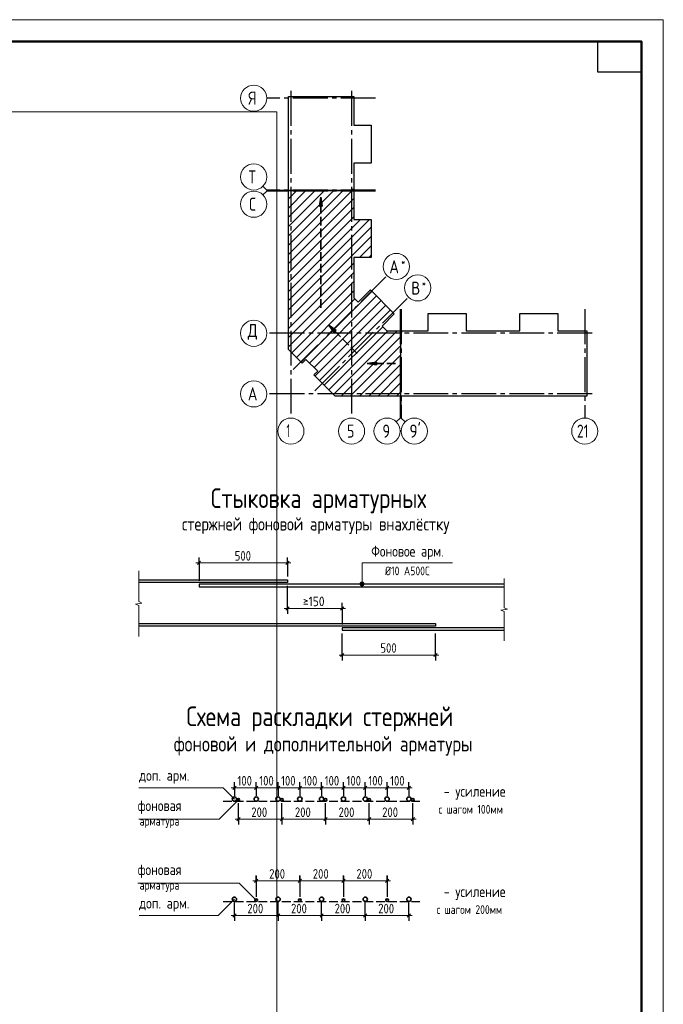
# Model space of a CAD drawing. Header units: millimetres. Extents: x 0 to 43617, y 0 to 59400.
# Tile 41 of 41: x 27244 to 42000, y 36830 to 59400. Entities that reach past the tile are written whole.
import ezdxf

# ---------------------------------------------------------------- set-up
doc = ezdxf.new("R2010")
doc.units = ezdxf.units.MM
doc.linetypes.add('______2', pattern=[270, 200, -70])
doc.linetypes.add('______5', pattern=[1100, 800, -100, 100, -100])
for name, color, linetype, lineweight in [('Standard', 7, 'Continuous', 25), ('Оси', 40, '______5', 18), ('Примечания', 7, 'Continuous', 25)]:
    doc.layers.add(name, color=color, linetype=linetype, lineweight=lineweight)
doc.styles.add('GOST 2.304-81', font='txt')
doc.styles.add('ISOCPEUR', font='txt')

msp = doc.modelspace()

# ---------------------------------------------------------------- hatches: boundary and pattern name
at = {"layer": 'Примечания', "linetype": 'Continuous', "lineweight": 35, "transparency": 33554687}
for points in [[(34178, 55124), (34148, 55334), (34118, 55124)], [(34499, 52274), (34329, 52401), (34456, 52231)], [(35423, 51547), (35213, 51517), (35423, 51487)]]:
    msp.add_hatch(color=7, dxfattribs=at).paths.add_polyline_path(points)
at = {"layer": 'Примечания', "linetype": 'Continuous', "lineweight": 13, "transparency": 33554687}
for points in [[(35053, 46485), (35131, 46485), (35115, 46502)], [(35053, 46485), (35115, 46502), (35070, 46502)], [(35070, 46502), (35115, 46502), (35092, 46508)], [(35047, 46463), (35137, 46463), (35131, 46485)], [(35047, 46463), (35131, 46485), (35053, 46485)], [(35053, 46440), (35137, 46463), (35047, 46463)], [(35053, 46440), (35131, 46440), (35137, 46463)], [(35070, 46424), (35131, 46440), (35053, 46440)], [(35070, 46424), (35115, 46424), (35131, 46440)], [(35115, 46424), (35070, 46424), (35092, 46418)]]:
    msp.add_hatch(color=7, dxfattribs=at).paths.add_polyline_path(points)

# ---------------------------------------------------------------- linework, layer by layer
at = {"layer": 'Standard', "color": 7, "linetype": 'Continuous', "lineweight": 13, "transparency": 33554687}
for p, q in [((32909, 55496), (32821, 55584)), ((32909, 55471), (32821, 55383)), ((32909, 55496), (33409, 55496)), ((32909, 55471), (33409, 55471)), ((35967, 50269), (35967, 50769)), ((35992, 50269), (35992, 50769)), ((35967, 50269), (35879, 50181)), ((35992, 50269), (36080, 50181))]:
    msp.add_line(p, q, dxfattribs=at)
at = {"layer": 'Standard', "color": 7, "linetype": 'Continuous', "lineweight": 35, "transparency": 33554687}
for p, q in [((33409, 54233), (34657, 55481)), ((33409, 54658), (34232, 55481)), ((33409, 55082), (33808, 55481)), ((33409, 54021), (34869, 55481)), ((33409, 54445), (34445, 55481)), ((33409, 54870), (34020, 55481)), ((33409, 55294), (33596, 55481)), ((33409, 53809), (34905, 55305)), ((33409, 53597), (34905, 55093)), ((33409, 53385), (34905, 54881)), ((33409, 52961), (35266, 54818)), ((33409, 53173), (35054, 54818)), ((33409, 52748), (35302, 54641)), ((33409, 52536), (35302, 54429)), ((35035, 53950), (35302, 54217)), ((35247, 53950), (35302, 54005)), ((33409, 52324), (34905, 53820)), ((33409, 52112), (34905, 53608)), ((33409, 51900), (34905, 53396)), ((33485, 51763), (34905, 53184)), ((33697, 51551), (35318, 53173)), ((33888, 51530), (35424, 53067)), ((33591, 51657), (34931, 52998)), ((33994, 51424), (35530, 52961)), ((34015, 51233), (35636, 52855)), ((34121, 51127), (35743, 52748)), ((34227, 51021), (35568, 52362)), ((34333, 50915), (35683, 52265)), ((34439, 50809), (35895, 52265)), ((34612, 50769), (35977, 52134)), ((34824, 50769), (35977, 51922)), ((35036, 50769), (35977, 51710)), ((35248, 50769), (35977, 51498)), ((35460, 50769), (35977, 51286)), ((35672, 50769), (35977, 51074)), ((35884, 50769), (35977, 50862))]:
    msp.add_line(p, q, dxfattribs=at)
at = {"layer": 'Standard', "color": 7, "linetype": 'Continuous', "lineweight": 13, "transparency": 33554687}
msp.add_lwpolyline([(0, 0), (42000, 0), (42000, 59400), (0, 59400), (0, 0)], close=True, dxfattribs=at)
at = {"layer": 'Standard', "color": 7, "linetype": 'Continuous', "lineweight": 50, "transparency": 33554687}
msp.add_lwpolyline([(2000, 58900), (41500, 58900), (41500, 500), (2000, 500), (2000, 58900)], close=True, dxfattribs=at)
at = {"layer": 'Standard', "color": 7, "linetype": 'Continuous', "lineweight": 25, "transparency": 33554687}
msp.add_lwpolyline([(41500, 58900), (41500, 58200), (40500, 58200), (40500, 58900), (41500, 58900)], close=True, dxfattribs=at)
for points in [[(33409, 55486), (33409, 57643), (34905, 57643), (34905, 56982), (35302, 56982), (35302, 56114), (34905, 56114), (34905, 55486), (34887, 55486), (34887, 55506), (34872, 55506), (34872, 55486), (33409, 55486)], [(33409, 52026), (33409, 55481), (33547, 55481), (33547, 55461), (33562, 55461), (33562, 55481), (34905, 55481), (34905, 54818), (35302, 54818), (35302, 53950), (34905, 53950), (34905, 53024), (35003, 52926), (35284, 53207), (35833, 52658), (35552, 52377), (35664, 52265), (35977, 52265), (35977, 50769), (34479, 50769), (33991, 51257), (34076, 51342), (33808, 51610), (33723, 51525), (33409, 51839), (33409, 52026)], [(35982, 50769), (35982, 52232), (36002, 52232), (36002, 52247), (35982, 52247), (35982, 52265), (36610, 52265), (36610, 52662), (37478, 52662), (37478, 52265), (38096, 52265), (38714, 52265), (38714, 52662), (39582, 52662), (39582, 52265), (40243, 52265), (40243, 50769), (38096, 50769), (35982, 50769)]]:
    msp.add_lwpolyline(points, dxfattribs=at)
at = {"layer": 'Standard', "color": 254, "linetype": 'Continuous', "lineweight": 13, "true_color": 0xc4c4ff, "transparency": 33554687}
msp.add_lwpolyline([(8374, 11080), (33142, 11080), (33142, 57288), (8374, 57288), (8374, 11080)], dxfattribs=at)
at = {"layer": 'Оси', "color": 8, "linetype": '______5', "lineweight": -3, "transparency": 33554687}
for p, q in [((35405, 57600), (32909, 57600)), ((33462, 57770), (33462, 50269)), ((34852, 57770), (34852, 50269)), ((35405, 55496), (32909, 55496)), ((35405, 55471), (32909, 55471)), ((33517, 51381), (35667, 53531)), ((34007, 50891), (36157, 53041)), ((35967, 52765), (35967, 50269)), ((35992, 52765), (35992, 50269)), ((40200, 52765), (40200, 50269)), ((40370, 52212), (32909, 52212)), ((40370, 52212), (32909, 52212)), ((40370, 50822), (32909, 50822))]:
    msp.add_line(p, q, dxfattribs=at)
at = {"layer": 'Оси', "color": 7, "linetype": 'Continuous', "lineweight": 13, "transparency": 33554687}
for centre in [(32609, 57600), (32609, 55796), (32609, 55171), (35879, 53743), (36369, 53253), (32609, 52212), (32609, 52212), (32609, 50822), (33462, 49969), (34852, 49969), (35667, 49969), (36292, 49969), (40200, 49969)]:
    msp.add_circle(centre, 300, dxfattribs=at)
at = {"layer": 'Примечания', "color": 7, "linetype": 'Continuous', "lineweight": 35, "transparency": 33554687}
for p, q in [((34148, 55334), (34118, 55124)), ((34148, 55334), (34148, 55334)), ((34148, 55334), (34148, 55334)), ((34148, 55334), (34148, 55334)), ((34178, 55124), (34148, 55334)), ((34118, 55124), (34178, 55124)), ((34148, 55124), (34148, 55109)), ((34329, 52401), (34329, 52401)), ((34329, 52401), (34329, 52401)), ((34329, 52401), (34329, 52401)), ((34329, 52401), (34456, 52231)), ((34499, 52274), (34329, 52401)), ((34456, 52231), (34499, 52274)), ((34478, 52252), (34488, 52242)), ((35423, 51547), (35213, 51517)), ((35213, 51517), (35213, 51517)), ((35213, 51517), (35213, 51517)), ((35213, 51517), (35213, 51517)), ((35213, 51517), (35423, 51487)), ((35423, 51487), (35423, 51547)), ((35423, 51517), (35438, 51517))]:
    msp.add_line(p, q, dxfattribs=at)
at = {"layer": 'Примечания', "color": 7, "linetype": '______2', "lineweight": 35, "transparency": 33554687}
for p, q in [((34148, 52794), (34148, 55334)), ((34980, 51750), (34329, 52401)), ((35863, 51517), (35213, 51517))]:
    msp.add_line(p, q, dxfattribs=at)
at = {"layer": 'Примечания', "color": 7, "linetype": 'Continuous', "lineweight": 13, "transparency": 33554687}
for p, q in [((31355, 46949), (31280, 46949)), ((31355, 46949), (33385, 46949)), ((33385, 46949), (33460, 46949)), ((29973, 46770), (29973, 46060)), ((35092, 46508), (35092, 46508)), ((38351, 46590), (38351, 45920)), ((35047, 46463), (35047, 46463)), ((35092, 46418), (35092, 46418)), ((35137, 46463), (35137, 46463)), ((29973, 46060), (30048, 46029)), ((30048, 46029), (29898, 45999)), ((29898, 45999), (29973, 45969)), ((29973, 45969), (29973, 45258)), ((33385, 45906), (33310, 45906)), ((33385, 45906), (34640, 45906)), ((34640, 45906), (34715, 45906)), ((38426, 45891), (38276, 45862)), ((38276, 45862), (38351, 45834)), ((38351, 45920), (38426, 45891)), ((38351, 45834), (38351, 45163)), ((29973, 45258), (29973, 45258)), ((38351, 45163), (38351, 45163)), ((34640, 44837), (34565, 44837)), ((34640, 44837), (36780, 44837)), ((36780, 44837), (36855, 44837)), ((32167, 41794), (32092, 41794)), ((32167, 41794), (32667, 41794)), ((32667, 41794), (33167, 41794)), ((33167, 41794), (33667, 41794)), ((33667, 41794), (34167, 41794)), ((34167, 41794), (34667, 41794)), ((34667, 41794), (35167, 41794)), ((35167, 41794), (35667, 41794)), ((35667, 41794), (36167, 41794)), ((36167, 41794), (36242, 41794)), ((32257, 41073), (32182, 41073)), ((32257, 41073), (33257, 41073)), ((33257, 41073), (34257, 41073)), ((34257, 41073), (35257, 41073)), ((35257, 41073), (36257, 41073)), ((36257, 41073), (36332, 41073)), ((32667, 39659), (32592, 39659)), ((32667, 39659), (33667, 39659)), ((33667, 39659), (34667, 39659)), ((34667, 39659), (35667, 39659)), ((35667, 39659), (35742, 39659)), ((32167, 38865), (32092, 38865)), ((32167, 38865), (33167, 38865)), ((33167, 38865), (34167, 38865)), ((34167, 38865), (35167, 38865)), ((35167, 38865), (36167, 38865)), ((36167, 38865), (36242, 38865))]:
    msp.add_line(p, q, dxfattribs=at)
at = {"layer": 'Примечания', "color": 7, "linetype": 'Continuous', "lineweight": 25, "transparency": 33554687}
for p, q in [((31317, 46911), (31392, 46986)), ((33347, 46911), (33422, 46986)), ((33347, 45868), (33422, 45943)), ((34602, 45868), (34677, 45943)), ((34602, 44799), (34677, 44874)), ((36742, 44799), (36817, 44874)), ((32130, 41756), (32205, 41831)), ((32630, 41756), (32705, 41831)), ((33130, 41756), (33205, 41831)), ((33630, 41756), (33705, 41831)), ((34130, 41756), (34205, 41831)), ((34630, 41756), (34705, 41831)), ((35130, 41756), (35205, 41831)), ((35630, 41756), (35705, 41831)), ((36130, 41756), (36205, 41831)), ((32220, 41036), (32295, 41111)), ((33220, 41036), (33295, 41111)), ((34220, 41036), (34295, 41111)), ((35220, 41036), (35295, 41111)), ((36220, 41036), (36295, 41111)), ((32630, 39622), (32705, 39697)), ((33630, 39622), (33705, 39697)), ((34630, 39622), (34705, 39697)), ((35630, 39622), (35705, 39697)), ((32130, 38827), (32205, 38902)), ((33130, 38827), (33205, 38902)), ((34130, 38827), (34205, 38902)), ((35130, 38827), (35205, 38902)), ((36130, 38827), (36205, 38902))]:
    msp.add_line(p, q, dxfattribs=at)
at = {"layer": 'Примечания', "color": 253, "linetype": 'Continuous', "lineweight": -3, "true_color": 0xa0a0a0, "transparency": 33554687}
for p, q in [((31355, 46949), (31355, 47074)), ((31355, 46949), (31355, 46824)), ((31355, 46949), (31355, 46538)), ((33385, 46949), (33385, 47074)), ((33385, 46949), (33385, 46824)), ((33385, 46949), (33385, 46633)), ((33385, 45906), (33385, 46423)), ((33385, 45906), (33385, 46031)), ((33385, 45906), (33385, 45781)), ((34640, 45906), (34640, 46031)), ((34640, 45906), (34640, 45781)), ((34640, 45906), (34640, 45538)), ((34640, 44837), (34640, 45328)), ((36780, 44837), (36780, 45328)), ((34640, 44837), (34640, 44962)), ((36780, 44837), (36780, 44962)), ((34640, 44837), (34640, 44712)), ((36780, 44837), (36780, 44712)), ((32167, 41794), (32167, 41919)), ((32167, 41794), (32167, 41669)), ((32167, 41794), (32167, 41611)), ((32667, 41794), (32667, 41919)), ((32667, 41794), (32667, 41669)), ((32667, 41794), (32667, 41611)), ((33167, 41794), (33167, 41919)), ((33167, 41794), (33167, 41669)), ((33167, 41794), (33167, 41611)), ((33667, 41794), (33667, 41919)), ((33667, 41794), (33667, 41669)), ((33667, 41794), (33667, 41611)), ((34167, 41794), (34167, 41919)), ((34167, 41794), (34167, 41669)), ((34167, 41794), (34167, 41611)), ((34667, 41794), (34667, 41919)), ((34667, 41794), (34667, 41669)), ((34667, 41794), (34667, 41611)), ((35167, 41794), (35167, 41919)), ((35167, 41794), (35167, 41669)), ((35167, 41794), (35167, 41611)), ((35667, 41794), (35667, 41919)), ((35667, 41794), (35667, 41669)), ((35667, 41794), (35667, 41611)), ((36167, 41794), (36167, 41919)), ((36167, 41794), (36167, 41669)), ((36167, 41794), (36167, 41611)), ((32257, 41073), (32257, 41441)), ((36257, 41073), (36257, 41441)), ((32257, 41073), (32257, 41198)), ((33257, 41073), (33257, 41198)), ((34257, 41073), (34257, 41198)), ((35257, 41073), (35257, 41198)), ((36257, 41073), (36257, 41198)), ((32257, 41073), (32257, 40948)), ((33257, 41073), (33257, 40948)), ((34257, 41073), (34257, 40948)), ((35257, 41073), (35257, 40948)), ((36257, 41073), (36257, 40948)), ((32667, 39659), (32667, 39784)), ((32667, 39778), (32667, 39317)), ((33667, 39659), (33667, 39784)), ((33667, 39778), (33667, 39317)), ((34667, 39659), (34667, 39784)), ((34667, 39778), (34667, 39317)), ((35667, 39659), (35667, 39784)), ((35667, 39778), (35667, 39317)), ((32667, 39659), (32667, 39534)), ((32667, 39659), (32667, 39292)), ((33667, 39659), (33667, 39534)), ((33667, 39659), (33667, 39292)), ((34667, 39659), (34667, 39534)), ((34667, 39659), (34667, 39292)), ((35667, 39659), (35667, 39534)), ((35667, 39659), (35667, 39292)), ((32167, 38865), (32167, 39162)), ((36167, 38865), (36167, 39162)), ((32167, 38865), (32167, 38990)), ((32167, 38865), (32167, 38740)), ((33167, 38865), (33167, 38990)), ((33167, 38865), (33167, 38740)), ((34167, 38865), (34167, 38990)), ((34167, 38865), (34167, 38740)), ((35167, 38865), (35167, 38990)), ((35167, 38865), (35167, 38740)), ((36167, 38865), (36167, 38990)), ((36167, 38865), (36167, 38740))]:
    msp.add_line(p, q, dxfattribs=at)
at = {"layer": 'Примечания', "color": 8, "linetype": '______2', "lineweight": -3, "true_color": 0x737373, "transparency": 33554687}
for p, q in [((31907, 41486), (36417, 41486)), ((31907, 39187), (36417, 39187))]:
    msp.add_line(p, q, dxfattribs=at)
at = {"layer": 'Примечания', "color": 7, "linetype": 'Continuous', "lineweight": 13, "transparency": 33554687}
for points in [[(35092, 46463), (35092, 46949), (37170, 46949)], [(29973, 41794), (31909, 41794), (32167, 41536)], [(32257, 41516), (31815, 41073), (29973, 41073)], [(32667, 39217), (32279, 39605), (29950, 39605)], [(32167, 39237), (31795, 38865), (29982, 38865)]]:
    msp.add_lwpolyline(points, dxfattribs=at)
at = {"layer": 'Примечания', "color": 7, "linetype": 'Continuous', "lineweight": 25, "transparency": 33554687}
for points in [[(29973, 46558), (33385, 46558), (33385, 46498), (29973, 46498)], [(38351, 46463), (31355, 46463), (31355, 46403), (38351, 46403)], [(29973, 45558), (36780, 45558), (36780, 45498), (29973, 45498)], [(38351, 45463), (34640, 45463), (34640, 45403), (38351, 45403)]]:
    msp.add_lwpolyline(points, dxfattribs=at)
at = {"layer": 'Примечания', "color": 253, "linetype": 'Continuous', "lineweight": -3, "true_color": 0xa0a0a0, "transparency": 33554687}
for points in [[(33257, 41073), (33257, 41090), (33257, 41090), (33257, 41090), (33257, 41090), (33257, 41090), (33257, 41090), (33257, 41441)], [(34257, 41073), (34257, 41090), (34257, 41090), (34257, 41090), (34257, 41090), (34257, 41441)], [(35257, 41073), (35257, 41090), (35257, 41090), (35257, 41441)], [(33167, 38865), (33167, 38882), (33167, 38882), (33167, 38882), (33167, 38882), (33167, 38882), (33167, 38882), (33167, 39162)], [(34167, 38865), (34167, 38882), (34167, 38882), (34167, 38882), (34167, 38882), (34167, 39162)], [(35167, 38865), (35167, 38882), (35167, 38882), (35167, 39162)]]:
    msp.add_lwpolyline(points, dxfattribs=at)
at = {"layer": 'Примечания', "color": 7, "linetype": 'Continuous', "lineweight": 13, "transparency": 33554687}
msp.add_circle((35092, 46463), 45, dxfattribs=at)
at = {"layer": 'Примечания', "color": 7, "linetype": 'Continuous', "lineweight": 35, "transparency": 33554687}
for centre, radius in [((32167, 41536), 50), ((32257, 41516), 30), ((32667, 41536), 50), ((33167, 41536), 50), ((33257, 41516), 30), ((33667, 41536), 50), ((34167, 41536), 50), ((34257, 41516), 30), ((34667, 41536), 50), ((35167, 41536), 50), ((35257, 41516), 30), ((35667, 41536), 50), ((36167, 41536), 50), ((36257, 41516), 30), ((32167, 39237), 50), ((33167, 39237), 50), ((34167, 39237), 50), ((35167, 39237), 50), ((36167, 39237), 50), ((32667, 39217), 30), ((33667, 39217), 30), ((34667, 39217), 30), ((35667, 39217), 30)]:
    msp.add_circle(centre, radius, dxfattribs=at)

# ---------------------------------------------------------------- texts
at = {"layer": 'Standard', "color": 7, "linetype": 'Continuous', "lineweight": 25, "transparency": 33554687, "insert": (40020, 49819), "char_height": 300, "width": 472.29, "attachment_point": 7, "style": 'ISOCPEUR'}
msp.add_mtext('\\W0.75;21', dxfattribs=at)
at = {"layer": 'Оси', "color": 7, "linetype": 'Continuous', "lineweight": 25, "transparency": 33554687, "attachment_point": 7, "style": 'ISOCPEUR'}
for s, insert, char_height, width in [('\\W0.80;Я', (32489, 57450), 300, 359.84), ('\\W0.80;Т', (32489, 55646), 300, 359.84), ('\\W0.78;С', (32504, 55021), 300, 326.41), ('\\W0.80;*', (35988, 53761), 180, 215.89), ('\\W0.82;А', (35718, 53586), 300, 392.65), ('\\W0.80;В', (36223, 53096), 300, 359.83), ('\\W0.80;*', (36463, 53271), 180, 215.89), ('\\W0.82;Д', (32474, 52062), 300, 392.64), ('\\W0.82;А', (32474, 50672), 300, 392.64), ('\\W0.56;1', (33362, 49829), 300, 233.32), ('\\W0.78;5', (34747, 49819), 300, 326.41), ('\\W0.78;9', (35562, 49819), 300, 326.41), ("\\W0.84;9'", (36180, 49819), 300, 440.64)]:
    msp.add_mtext(s, dxfattribs=dict(at, insert=insert, char_height=char_height, width=width))
at = {"layer": 'Примечания', "color": 7, "linetype": 'Continuous', "lineweight": 50, "transparency": 33554687, "attachment_point": 7, "style": 'GOST 2.304-81'}
for s, insert, char_height, width in [('Стыковка\\~арматурных', (31627, 48084), 450, 5309.45), ('стержней\\~фоновой\\~арматуры\\~внахлёстку', (30963, 47609), 300, 6502.98), ('Схема\\~раскладки\\~стержней', (31065, 43084), 450, 6428.76), ('фоновой\\~и\\~дополнительной\\~арматуры', (30776, 42530), 350, 6865.69)]:
    msp.add_mtext(s, dxfattribs=dict(at, insert=insert, char_height=char_height, width=width))
at = {"layer": 'Примечания', "color": 7, "linetype": 'Continuous', "lineweight": 25, "transparency": 33554687, "attachment_point": 7}
for s, insert, char_height, width, style in [('500', (32174, 46999), 220, 516.39, 'GOST 2.304-81'), ('Фоновое\\~арм.', (35303, 47024), 250, 1812.6, 'GOST 2.304-81'), ('Ø10\\~А500С', (35620, 46664), 200, 1153.95, 'GOST 2.304-81'), ('\\W0.87;≥150', (33737, 45956), 220, 666.9, 'ISOCPEUR'), ('500', (35514, 44887), 220, 516.4, 'GOST 2.304-81'), ('доп.\\~арм.', (29982, 41885), 250, 1208.65, 'GOST 2.304-81'), ('100', (32237, 41844), 220, 485.09, 'GOST 2.304-81'), ('100', (32737, 41844), 220, 485.09, 'GOST 2.304-81'), ('100', (33237, 41844), 220, 485.09, 'GOST 2.304-81'), ('100', (33737, 41844), 220, 485.09, 'GOST 2.304-81'), ('100', (34237, 41844), 220, 485.09, 'GOST 2.304-81'), ('100', (34737, 41844), 220, 485.09, 'GOST 2.304-81'), ('100', (35237, 41844), 220, 485.09, 'GOST 2.304-81'), ('100', (35737, 41844), 220, 485.09, 'GOST 2.304-81'), ('-\\~усиление', (36967, 41520), 250, 1510.8, 'GOST 2.304-81'), ('фоновая', (29950, 41193), 250, 1173.25, 'GOST 2.304-81'), ('200', (32554, 41123), 220, 531.96, 'GOST 2.304-81'), ('200', (33554, 41123), 220, 531.96, 'GOST 2.304-81'), ('200', (34554, 41123), 220, 531.96, 'GOST 2.304-81'), ('200', (35554, 41123), 220, 531.96, 'GOST 2.304-81'), ('с\\~шагом\\~100мм', (36847, 41200), 200, 1606.26, 'GOST 2.304-81'), ('арматура', (29992, 40873), 200, 1066.47, 'GOST 2.304-81'), ('фоновая', (29950, 39725), 250, 1173.25, 'GOST 2.304-81'), ('200', (32964, 39709), 220, 531.97, 'GOST 2.304-81'), ('200', (33964, 39709), 220, 531.97, 'GOST 2.304-81'), ('200', (34964, 39709), 220, 531.97, 'GOST 2.304-81'), ('арматура', (29992, 39405), 200, 1066.47, 'GOST 2.304-81'), ('-\\~усиление', (36967, 39221), 250, 1510.8, 'GOST 2.304-81'), ('доп.\\~арм.', (29982, 38956), 250, 1208.65, 'GOST 2.304-81'), ('200', (32464, 38915), 220, 531.97, 'GOST 2.304-81'), ('200', (33464, 38915), 220, 531.97, 'GOST 2.304-81'), ('200', (34464, 38915), 220, 531.97, 'GOST 2.304-81'), ('200', (35464, 38915), 220, 531.97, 'GOST 2.304-81'), ('с\\~шагом\\~200мм', (36801, 38901), 200, 1648.89, 'GOST 2.304-81')]:
    msp.add_mtext(s, dxfattribs=dict(at, insert=insert, char_height=char_height, width=width, style=style))

doc.saveas('drawing.dxf')
